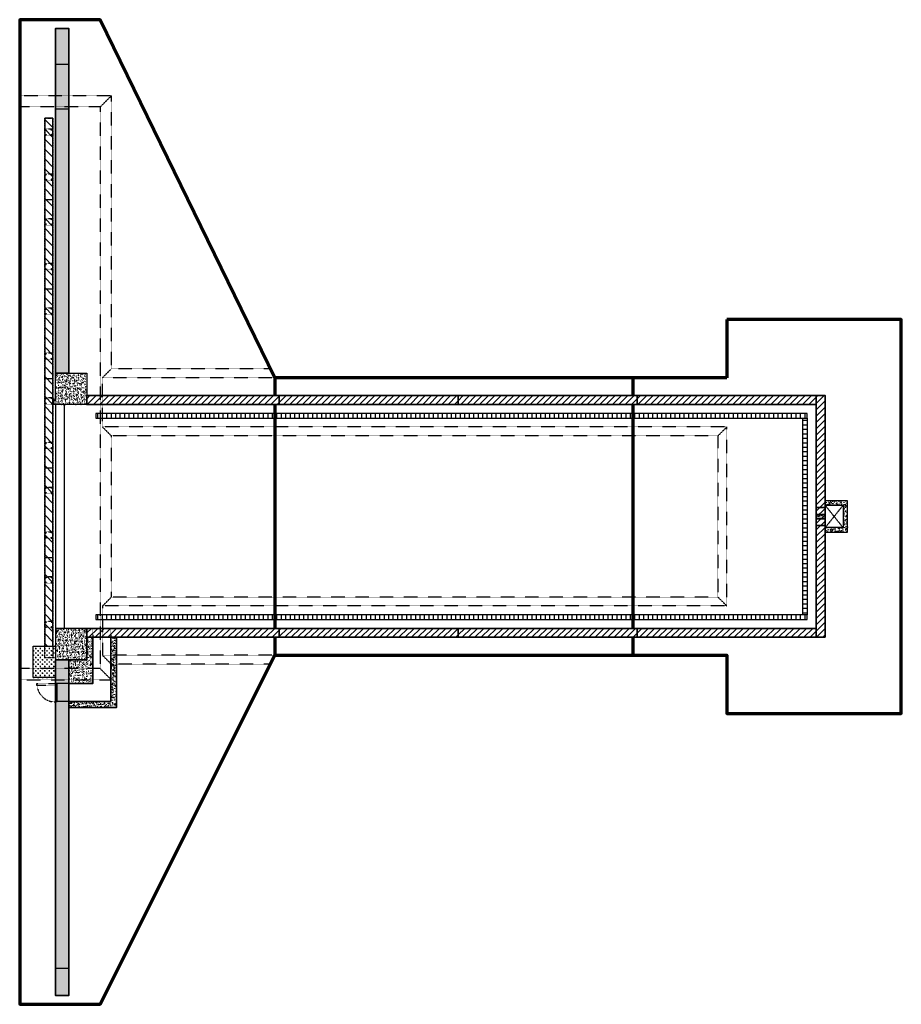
# Model space of a CAD drawing. Header units: inches. Extents: x 0 to 1182, y -654 to 666.
import ezdxf

# ---------------------------------------------------------------- set-up
doc = ezdxf.new("R2010")
doc.units = ezdxf.units.IN
doc.header["$MEASUREMENT"] = 0
doc.linetypes.add('HIDDEN', pattern=[0.375, 0.25, -0.125])
doc.linetypes.add('HIDDEN2', pattern=[0.1875, 0.125, -0.0625])
doc.layers.get('Defpoints').update_dxf_attribs({"color": 243})
for name, color, linetype in [('A-DOOR TRNCH', 4, 'Continuous'), ('M-DETL-HDLN', 1, 'HIDDEN2'), ('M-DETL-PATT', 1, 'Continuous'), ('M-DETL-VENT', 4, 'Continuous'), ('S-COLS-CONC', 13, 'Continuous'), ('S-COLS-CONC 2', 13, 'Continuous'), ('S-DETL-PATT', 8, 'Continuous'), ('S-FLOR-HDLN', 1, 'HIDDEN2')]:
    doc.layers.add(name, color=color, linetype=linetype)
doc.layers.add('M-SECT-PATT', color=9, linetype='Continuous', lineweight=18, true_color=0x808080)
doc.layers.add('S-DOOR-HTCH', color=9, linetype='Continuous', true_color=0x808080)
doc.layers.add('S-DOOR-OTLN', color=9, linetype='HIDDEN', true_color=0x808080)
for name, color, linetype, lineweight in [('S-FLOR-FTPT', 4, 'Continuous', 70), ('S-WALL-FULL-EXTR', 4, 'Continuous', 35), ('S-WALL-PATT', 8, 'Continuous', 18), ('S-WALL-PCST', 4, 'Continuous', 35)]:
    doc.layers.add(name, color=color, linetype=linetype, lineweight=lineweight)
pattern_1 = [(50, (90, -2388.7974), (7.172602, -0.627521), [0.75, -8.25]), (355, (90, -2388.7974), (-1.387513, 7.521921), [0.6, -6.6]), (100.45144, (90.598, -2388.85), (5.785088, 6.8944), [0.637402, -7.01142]), (46.1842, (90, -2386.797), (10.672413, -1.655193), [1.125, -12.375]), (96.63564, (90.889, -2386.935), (9.34662, 9.741186), [0.956103, -10.51714]), (351.18416, (90, -2386.797), (9.34662, 9.741186), [0.9, -9.9]), (21, (91, -2387.2974), (5.96907, -4.026189), [0.75, -8.25]), (326, (91, -2387.2974), (2.433153, 7.2515), [0.6, -6.6]), (71.45144, (91.4974, -2387.633), (8.402224, 3.225312), [0.637402, -7.01142]), (37.5, (90, -2388.7974), (0.1215986, 3.3289385), [0, -6.52, 0, -6.7, 0, -6.625]), (7.5, (90, -2388.7974), (2.6306954, 3.944117), [0, -3.82, 0, -6.37, 0, -2.525]), (327.5, (87.77, -2388.7974), (5.3382244, -0.2255487), [0, -2.5, 0, -7.8, 0, -10.35]), (317.5, (86.77, -2388.7974), (5.831862, 1.00105), [0, -3.25, 0, -5.18, 0, -7.35])]
pattern_2 = [(50, (538.065, 221.389), (7.172602, -0.62752), [0.75, -8.25]), (355, (538.065, 221.389), (-1.387513, 7.52192), [0.6, -6.6]), (100.45144, (538.663, 221.337), (5.78509, 6.8944), [0.6374, -7.01142]), (46.1842, (538.065, 223.389), (10.67241, -1.65519), [1.125, -12.375]), (96.6356, (538.954, 223.251), (9.34662, 9.74119), [0.9561, -10.51714]), (351.1842, (538.065, 223.389), (9.34662, 9.74119), [0.9, -9.9]), (21, (539.065, 222.889), (5.96907, -4.02619), [0.75, -8.25]), (326, (539.065, 222.889), (2.433153, 7.2515), [0.6, -6.6]), (71.45144, (539.5624, 222.5535), (8.402224, 3.22531), [0.6374, -7.01142]), (37.5, (538.065, 221.389), (0.1215986, 3.3289385), [0, -6.52, 0, -6.7, 0, -6.625]), (7.5, (538.065, 221.389), (2.630695, 3.944117), [0, -3.82, 0, -6.37, 0, -2.525]), (327.5, (535.835, 221.389), (5.3382244, -0.225549), [0, -2.5, 0, -7.8, 0, -10.35]), (317.5, (534.835, 221.389), (5.831862, 1.00105), [0, -3.25, 0, -5.18, 0, -7.35])]
pattern_3 = [(90, (-159.0774, -1343.1577), (-6, 4e-16), [])]
pattern_4 = [(50, (0, -18), (7.1726, -0.62752), [0.75, -8.25]), (355, (0, -18), (-1.38751, 7.52192), [0.6, -6.6]), (100.4514, (0.598, -18.052), (5.78509, 6.8944), [0.6374, -7.01142]), (46.1842, (0, -16), (10.6724, -1.6552), [1.125, -12.375]), (96.6356, (0.889, -16.138), (9.3466, 9.7412), [0.9561, -10.51714]), (351.184, (0, -16), (9.3466, 9.7412), [0.9, -9.9]), (21, (1, -16.5), (5.96907, -4.02619), [0.75, -8.25]), (326, (1, -16.5), (2.43315, 7.2515), [0.6, -6.6]), (71.4514, (1.4974, -16.8355), (8.40222, 3.22531), [0.6374, -7.01142]), (37.5, (0, -18), (0.121599, 3.328939), [0, -6.52, 0, -6.7, 0, -6.625]), (7.5, (0, -18), (2.630695, 3.944117), [0, -3.82, 0, -6.37, 0, -2.525]), (327.5, (-2.23, -18), (5.338224, -0.22555), [0, -2.5, 0, -7.8, 0, -10.35]), (317.5, (-3.23, -18), (5.83186, 1.00105), [0, -3.25, 0, -5.18, 0, -7.35])]

msp = doc.modelspace()

# ---------------------------------------------------------------- hatches: boundary and pattern name
at = {"layer": 'M-DETL-PATT', "lineweight": -3}
h = msp.add_hatch(dxfattribs=at)
h.set_pattern_fill('FP_1', color=256, angle=180, style=0, pattern_type=2)
h.set_pattern_definition([(315, (2930.59637, 369.64585), (0.176776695, 0.176776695), [])])
h.paths.add_polyline_path([(1067.9, 12.2), (1067.9, 12), (1074, 12), (1074.4, 12), (1080.1, 12), (1080.1, 12.2), (1072.9, 12.2)])
h = msp.add_hatch(dxfattribs=at)
h.set_pattern_fill('FP_1', color=256, angle=180, style=0, pattern_type=2)
h.set_pattern_definition([(315, (2930.59637, 360.39585), (0.176776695, 0.176776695), [])])
h.paths.add_polyline_path([(1067.9, 3), (1067.9, 2.7), (1074, 2.7), (1074.4, 2.7), (1080.1, 2.7), (1080.1, 3), (1072.9, 3)])
h = msp.add_hatch(dxfattribs=at)
h.set_pattern_fill('FP_1', color=256, angle=180, style=0, pattern_type=2)
h.set_pattern_definition([(315, (2930.59637, 354.64585), (0.176776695, 0.176776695), [])])
h.paths.add_polyline_path([(1067.9, -2.8), (1067.9, -3), (1074, -3), (1074.4, -3), (1080.1, -3), (1080.1, -2.8), (1072.9, -2.8)])
h = msp.add_hatch(dxfattribs=at)
h.set_pattern_fill('FP_1', color=256, angle=180, style=0, pattern_type=2)
h.set_pattern_definition([(315, (2930.59637, 345.39585), (0.176776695, 0.176776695), [])])
h.paths.add_polyline_path([(1067.9, -12), (1067.9, -12.2), (1074, -12.2), (1074.4, -12.2), (1080.1, -12.2), (1080.1, -12), (1072.9, -12)])
at = {"layer": 'M-SECT-PATT'}
h = msp.add_hatch(dxfattribs=at)
h.set_pattern_fill('AR-CONC', color=256)
h.set_pattern_definition([(50, (18, 0), (7.172602, -0.62752), [0.75, -8.25]), (355, (18, 0), (-1.387513, 7.52192), [0.6, -6.6]), (100.45144, (18.598, -0.052), (5.78509, 6.8944), [0.6374, -7.01142]), (46.1842, (18, 2), (10.67241, -1.65519), [1.125, -12.375]), (96.6356, (18.889, 1.862), (9.34662, 9.74119), [0.9561, -10.51714]), (351.1842, (18, 2), (9.34662, 9.74119), [0.9, -9.9]), (21, (19, 1.5), (5.96907, -4.02619), [0.75, -8.25]), (326, (19, 1.5), (2.433153, 7.2515), [0.6, -6.6]), (71.45144, (19.4974, 1.1645), (8.402224, 3.22531), [0.6374, -7.01142]), (37.5, (18, 0), (0.1215986, 3.3289385), [0, -6.52, 0, -6.7, 0, -6.625]), (7.5, (18, 0), (2.630695, 3.944117), [0, -3.82, 0, -6.37, 0, -2.525]), (327.5, (15.77, 0), (5.3382244, -0.225549), [0, -2.5, 0, -7.8, 0, -10.35]), (317.5, (14.77, 0), (5.831862, 1.00105), [0, -3.25, 0, -5.18, 0, -7.35])])
h.paths.add_polyline_path([(1080, 15), (1104, 15), (1104, -15), (1080, -15), (1080, -21), (1110, -21), (1110, 21), (1080, 21)])
h = msp.add_hatch(dxfattribs=at)
h.set_pattern_fill('AR-CONC', color=256)
h.set_pattern_definition([(50, (0, 0), (7.172602, -0.62752), [0.75, -8.25]), (355, (0, 0), (-1.387513, 7.52192), [0.6, -6.6]), (100.45144, (0.598, -0.052), (5.78509, 6.8944), [0.6374, -7.01142]), (46.1842, (0, 2), (10.67241, -1.65519), [1.125, -12.375]), (96.6356, (0.889, 1.862), (9.34662, 9.74119), [0.9561, -10.51714]), (351.1842, (0, 2), (9.34662, 9.74119), [0.9, -9.9]), (21, (1, 1.5), (5.96907, -4.02619), [0.75, -8.25]), (326, (1, 1.5), (2.433153, 7.2515), [0.6, -6.6]), (71.45144, (1.4974, 1.1645), (8.402224, 3.22531), [0.6374, -7.01142]), (37.5, (0, 0), (0.1215986, 3.3289385), [0, -6.52, 0, -6.7, 0, -6.625]), (7.5, (0, 0), (2.630695, 3.944117), [0, -3.82, 0, -6.37, 0, -2.525]), (327.5, (-2.23, 0), (5.3382244, -0.225549), [0, -2.5, 0, -7.8, 0, -10.35]), (317.5, (-3.23, 0), (5.831862, 1.00105), [0, -3.25, 0, -5.18, 0, -7.35])])
h.paths.add_polyline_path([(1068, 2.7), (1068, -2.8), (1080, -2.8), (1080, 2.7)])
at = {"layer": 'S-COLS-CONC'}
h = msp.add_hatch(dxfattribs=at)
h.set_pattern_fill('AR-CONC', color=8)
h.paths.add_polyline_path([(90, 150), (45, 150), (45, 156), (48, 156), (48, 192), (90, 192)])
h = msp.add_hatch(dxfattribs=at)
h.set_pattern_fill('AR-CONC', color=8)
h.set_pattern_definition(pattern_1)
h.paths.add_polyline_path([(48, -182.8, -0.414214), (48.4, -182.4), (48.5, -182.4), (48.5, -191.5), (48.8, -191.5, -0.414214), (49.1, -191.9), (49.1, -192), (90, -192), (90, -150), (48, -150)])
at = {"layer": 'S-COLS-CONC 2'}
h = msp.add_hatch(dxfattribs=at)
h.set_pattern_fill('CROSS', color=8, scale=12)
h.set_pattern_definition([(0, (0, -12), (3, 3), [1.5, -4.5]), (90, (0.75, -12.75), (-3, 3), [1.5, -4.5])])
h.paths.add_polyline_path([(48, -216), (18, -216), (18, -174), (48, -174)])
at = {"layer": 'S-DETL-PATT', "lineweight": -3}
h = msp.add_hatch(dxfattribs=at)
h.set_pattern_fill('FP_1', color=256, style=0, pattern_type=2)
h.set_pattern_definition(pattern_3)
h.paths.add_polyline_path([(102, 132), (1056, 132), (1056, 138), (102, 138)])
h = msp.add_hatch(dxfattribs=at)
h.set_pattern_fill('FP_1', color=256, style=0, pattern_type=2)
h.set_pattern_definition([(180, (2531.1577, -1065.0774), (-7e-16, -6), [])])
h.paths.add_polyline_path([(1056, -132), (1056, 132), (1050, 132), (1050, -132)])
h = msp.add_hatch(dxfattribs=at)
h.set_pattern_fill('FP_1', color=256, style=0, pattern_type=2)
h.set_pattern_definition(pattern_3)
h.paths.add_polyline_path([(102, -132), (1056, -132), (1056, -138), (102, -138)])
at = {"layer": 'S-DETL-PATT'}
h = msp.add_hatch(dxfattribs=at)
h.set_pattern_fill('AR-CONC', color=256)
h.set_pattern_definition(pattern_1)
h.paths.add_polyline_path([(48, -192), (90, -192), (90, -150), (48, -150)])
at = {"layer": 'S-DOOR-HTCH'}
h = msp.add_hatch(dxfattribs=at)
h.set_pattern_fill('ANSI31', color=256, scale=75, angle=-90)
h.set_pattern_definition([(315, (-759.706, 888.077), (6.629126, 6.629126), [])])
h.paths.add_polyline_path([(44.5, 534), (44.5, -174), (33.5, -174), (33.5, 534)])
at = {"layer": 'S-WALL-PATT'}
h = msp.add_hatch(dxfattribs=at)
h.set_pattern_fill('AR-CONC', color=256)
h.set_pattern_definition(pattern_2)
h.paths.add_polyline_path([(66, 546), (48, 546), (48, 192), (66, 192)])
h.paths.add_polyline_path([(66, 654), (48, 654), (48, 546), (66, 546)])
h = msp.add_hatch(dxfattribs=at)
h.set_pattern_fill('ANSI31', color=256, scale=48)
h.paths.add_polyline_path([(90, 162), (348, 162), (348, 150), (90, 150)])
h = msp.add_hatch(dxfattribs=at)
h.set_pattern_fill('ANSI31', color=256, scale=48)
h.paths.add_polyline_path([(348, 162), (588, 162), (588, 150), (348, 150)])
h = msp.add_hatch(dxfattribs=at)
h.set_pattern_fill('ANSI31', color=256, scale=48)
h.paths.add_polyline_path([(588, 162), (828, 162), (828, 150), (588, 150)])
h = msp.add_hatch(dxfattribs=at)
h.set_pattern_fill('ANSI31', color=256, scale=48)
h.paths.add_polyline_path([(828, 162), (1068, 162), (1068, 150), (828, 150)])
h = msp.add_hatch(dxfattribs=at)
h.set_pattern_fill('ANSI31', color=256, scale=48)
h.paths.add_polyline_path([(1068, 162), (1080, 162), (1080, -162), (1068, -162)])
h = msp.add_hatch(dxfattribs=at)
h.set_pattern_fill('ANSI31', color=256, scale=48)
h.paths.add_polyline_path([(90, -150), (348, -150), (348, -162), (90, -162)])
h = msp.add_hatch(dxfattribs=at)
h.set_pattern_fill('ANSI31', color=256, scale=48)
h.paths.add_polyline_path([(348, -150), (588, -150), (588, -162), (348, -162)])
h = msp.add_hatch(dxfattribs=at)
h.set_pattern_fill('ANSI31', color=256, scale=48)
h.paths.add_polyline_path([(588, -150), (828, -150), (828, -162), (588, -162)])
h = msp.add_hatch(dxfattribs=at)
h.set_pattern_fill('ANSI31', color=256, scale=48)
h.paths.add_polyline_path([(828, -150), (1068, -150), (1068, -162), (828, -162)])
h = msp.add_hatch(dxfattribs=at)
h.set_pattern_fill('AR-CONC', color=256)
h.set_pattern_definition(pattern_4)
h.paths.add_polyline_path([(122, -248), (66, -248), (66, -256), (130, -256), (130, -162), (122, -162)])
h = msp.add_hatch(dxfattribs=at)
h.set_pattern_fill('AR-CONC', color=256)
h.set_pattern_definition(pattern_4)
h.paths.add_polyline_path([(90, -192), (66, -192), (66, -224), (98, -224), (98, -162), (90, -162)])
h = msp.add_hatch(dxfattribs=at)
h.set_pattern_fill('AR-CONC', color=256)
h.set_pattern_definition(pattern_2)
h.paths.add_polyline_path([(66, -192), (48, -192), (48, -642), (66, -642)])

# ---------------------------------------------------------------- linework, layer by layer
at = {"layer": 'A-DOOR TRNCH'}
for p, q in [((33.5, 425), (44.5, 425)), ((33.5, 305), (44.5, 305)), ((33.5, 185), (44.5, 185)), ((33.5, 65), (44.5, 65)), ((33.5, -55), (44.5, -55))]:
    msp.add_line(p, q, dxfattribs=at)
msp.add_lwpolyline([(44.5, -174), (44.5, 534), (33.5, 534), (33.5, -174)], close=True, dxfattribs=at)
at = {"layer": 'Defpoints'}
for p, q in [((66, 606), (48, 606)), ((66, 546), (48, 546)), ((66, -606), (48, -606))]:
    msp.add_line(p, q, dxfattribs=at)
at = {"layer": 'Defpoints', "lineweight": -3}
msp.add_lwpolyline([(48, 150), (48, -150), (60, -150), (60, 150)], close=True, dxfattribs=at)
at = {"layer": 'M-DETL-HDLN'}
for p, q in [((1080, -15), (1104, 15)), ((1104, -15), (1080, 15))]:
    msp.add_line(p, q, dxfattribs=at)
at = {"layer": 'M-DETL-VENT', "lineweight": -3}
for p, q in [((1067.9, 12.2), (1067.9, 3)), ((1080.1, 12.2), (1080.1, 3)), ((1067.9, -12), (1067.9, -3)), ((1080.1, -12), (1080.1, -3))]:
    msp.add_line(p, q, dxfattribs=at)
at = {"layer": 'M-DETL-VENT'}
for p, q in [((1104, -3.1), (1104.1, -3.1)), ((1104.1, -3.1), (1104, -3.2))]:
    msp.add_line(p, q, dxfattribs=at)
for points in [[(1080, 15), (1104, 15), (1104, -15), (1080, -15), (1080, -21), (1110, -21), (1110, 21), (1080, 21)], [(1068, 2.7), (1068, -2.8), (1080, -2.8), (1080, 2.7)]]:
    msp.add_lwpolyline(points, close=True, dxfattribs=at)
at = {"layer": 'M-DETL-VENT', "lineweight": -3}
for points in [[(1067.9, 12.2), (1080.1, 12.2), (1080.1, 12), (1067.9, 12)], [(1067.9, 3), (1080.1, 3), (1080.1, 2.7), (1067.9, 2.7)], [(1067.9, -3), (1080.1, -3), (1080.1, -2.8), (1067.9, -2.8)], [(1067.9, -12.2), (1080.1, -12.2), (1080.1, -12), (1067.9, -12)]]:
    msp.add_lwpolyline(points, close=True, dxfattribs=at)
at = {"layer": 'M-DETL-VENT', "linetype": 'HIDDEN2'}
msp.add_lwpolyline([(1079.8, -12.4), (1080.3, -12.4), (1080.3, 12.5), (1079.9, 12.5)], dxfattribs=at)
at = {"layer": 'S-COLS-CONC'}
for points in [[(90, 150), (45, 150), (45, 156), (48, 156), (48, 192), (90, 192)], [(48, -192), (90, -192), (90, -150), (48, -150)]]:
    msp.add_lwpolyline(points, close=True, dxfattribs=at)
for points in [[(48.5, 155.5), (48.5, 159.5), (48.4, 159.5, 0.414214), (48, 159.1), (48, 156.5, -0.414214), (47.5, 156), (45.9, 156, 0.414214), (45.5, 155.6), (45.5, 155.5)], [(45, 150), (45, 158), (45.1, 158, -0.414214), (45.5, 157.6), (45.5, 151, 0.414214), (46, 150.5), (48.6, 150.5, -0.414214), (49, 150.1), (49, 150)]]:
    msp.add_lwpolyline(points, format="xyb", close=True, dxfattribs=at)
at = {"layer": 'S-COLS-CONC 2'}
msp.add_lwpolyline([(48, -216), (18, -216), (18, -174), (48, -174)], close=True, dxfattribs=at)
at = {"layer": 'S-DETL-PATT', "lineweight": -3}
for points in [[(102, 132), (1056, 132), (1056, 138), (102, 138)], [(1050, 132), (1056, 132), (1056, -132), (1050, -132)], [(1056, -132), (102, -132), (102, -138), (1056, -138)], [(47.6, -223.4), (47.6, -248.6), (48, -248.6), (48, -248), (50.2, -248), (50.2, -224), (48, -224), (48, -223.4)]]:
    msp.add_lwpolyline(points, close=True, dxfattribs=at)
at = {"layer": 'S-DOOR-OTLN', "lineweight": -3}
for p, q in [((33.5, 534), (44.5, 534)), ((33.5, -189), (33.5, 534)), ((44.5, 534), (44.5, -189)), ((33.5, -189), (44.5, -189))]:
    msp.add_line(p, q, dxfattribs=at)
at = {"layer": 'S-FLOR-FTPT'}
msp.add_line((948, 264), (948, 186), dxfattribs=at)
msp.add_lwpolyline([(948, 186), (342, 186), (108, 666), (0, 666), (0, -654), (108, -654), (342, -186), (948, -186), (948, -264), (1182, -264), (1182, 264), (948, 264)], dxfattribs=at)
at = {"layer": 'S-FLOR-FTPT', "color": 8}
for points in [[(342, 186), (342, 162)], [(822, 186), (822, 162)], [(342, 150), (342, -150)], [(822, 150), (822, -150)], [(342, -162), (342, -186)], [(822, -162), (822, -186)]]:
    msp.add_lwpolyline(points, dxfattribs=at)
at = {"layer": 'S-FLOR-HDLN'}
for p, q in [((123, 564), (0, 564)), ((108, 549), (123, 564)), ((123, 198), (123, 564)), ((108, 549), (0, 549)), ((108, 549), (108, -204)), ((35, 518.2), (35.2, 518.6)), ((35, 518.2), (35.2, 517.8)), ((35.2, 518.6), (35.7, 518.6)), ((35.2, 517.8), (35.7, 517.8)), ((35.9, 518.2), (35.7, 518.6)), ((35.9, 518.2), (35.7, 517.8)), ((42.1, 518.2), (42.3, 518.6)), ((42.1, 518.2), (42.3, 517.8)), ((42.8, 518.6), (42.3, 518.6)), ((42.8, 517.8), (42.3, 517.8)), ((43, 518.2), (42.8, 518.6)), ((43, 518.2), (42.8, 517.8)), ((35, 511.8), (35.2, 512.2)), ((35, 511.8), (35.2, 511.4)), ((35.2, 512.2), (35.7, 512.2)), ((35.2, 511.4), (35.7, 511.4)), ((35.9, 511.8), (35.7, 512.2)), ((35.9, 511.8), (35.7, 511.4)), ((42.1, 511.8), (42.3, 512.2)), ((42.1, 511.8), (42.3, 511.4)), ((42.8, 512.2), (42.3, 512.2)), ((42.8, 511.4), (42.3, 511.4)), ((43, 511.8), (42.8, 512.2)), ((43, 511.8), (42.8, 511.4)), ((35, 458.2), (35.2, 458.6)), ((35, 458.2), (35.2, 457.8)), ((35, 451.8), (35.2, 452.2)), ((35, 451.8), (35.2, 451.4)), ((35.2, 458.6), (35.7, 458.6)), ((35.2, 457.8), (35.7, 457.8)), ((35.2, 452.2), (35.7, 452.2)), ((35.2, 451.4), (35.7, 451.4)), ((35.9, 458.2), (35.7, 458.6)), ((35.9, 458.2), (35.7, 457.8)), ((35.9, 451.8), (35.7, 452.2)), ((35.9, 451.8), (35.7, 451.4)), ((42.1, 458.2), (42.3, 458.6)), ((42.1, 458.2), (42.3, 457.8)), ((42.1, 451.8), (42.3, 452.2)), ((42.1, 451.8), (42.3, 451.4)), ((42.8, 458.6), (42.3, 458.6)), ((42.8, 457.8), (42.3, 457.8)), ((42.8, 452.2), (42.3, 452.2)), ((42.8, 451.4), (42.3, 451.4)), ((43, 458.2), (42.8, 458.6)), ((43, 458.2), (42.8, 457.8)), ((43, 451.8), (42.8, 452.2)), ((43, 451.8), (42.8, 451.4)), ((35, 398.2), (35.2, 398.6)), ((35, 398.2), (35.2, 397.8)), ((35.2, 398.6), (35.7, 398.6)), ((35.2, 397.8), (35.7, 397.8)), ((35.9, 398.2), (35.7, 398.6)), ((35.9, 398.2), (35.7, 397.8)), ((42.1, 398.2), (42.3, 398.6)), ((42.1, 398.2), (42.3, 397.8)), ((42.8, 398.6), (42.3, 398.6)), ((42.8, 397.8), (42.3, 397.8)), ((43, 398.2), (42.8, 398.6)), ((43, 398.2), (42.8, 397.8)), ((35, 391.8), (35.2, 392.2)), ((35, 391.8), (35.2, 391.4)), ((35.2, 392.2), (35.7, 392.2)), ((35.2, 391.4), (35.7, 391.4)), ((35.9, 391.8), (35.7, 392.2)), ((35.9, 391.8), (35.7, 391.4)), ((42.1, 391.8), (42.3, 392.2)), ((42.1, 391.8), (42.3, 391.4)), ((42.8, 392.2), (42.3, 392.2)), ((42.8, 391.4), (42.3, 391.4)), ((43, 391.8), (42.8, 392.2)), ((43, 391.8), (42.8, 391.4)), ((35, 338.2), (35.2, 338.6)), ((35, 338.2), (35.2, 337.8)), ((35, 331.8), (35.2, 332.2)), ((35, 331.8), (35.2, 331.4)), ((35.2, 338.6), (35.7, 338.6)), ((35.2, 337.8), (35.7, 337.8)), ((35.2, 332.2), (35.7, 332.2)), ((35.2, 331.4), (35.7, 331.4)), ((35.9, 338.2), (35.7, 338.6)), ((35.9, 338.2), (35.7, 337.8)), ((35.9, 331.8), (35.7, 332.2)), ((35.9, 331.8), (35.7, 331.4)), ((42.1, 338.2), (42.3, 338.6)), ((42.1, 338.2), (42.3, 337.8)), ((42.1, 331.8), (42.3, 332.2)), ((42.1, 331.8), (42.3, 331.4)), ((42.8, 338.6), (42.3, 338.6)), ((42.8, 337.8), (42.3, 337.8)), ((42.8, 332.2), (42.3, 332.2)), ((42.8, 331.4), (42.3, 331.4)), ((43, 338.2), (42.8, 338.6)), ((43, 338.2), (42.8, 337.8)), ((43, 331.8), (42.8, 332.2)), ((43, 331.8), (42.8, 331.4)), ((35, 278.2), (35.2, 278.6)), ((35, 278.2), (35.2, 277.8)), ((35.2, 278.6), (35.7, 278.6)), ((35.2, 277.8), (35.7, 277.8)), ((35.9, 278.2), (35.7, 278.6)), ((35.9, 278.2), (35.7, 277.8)), ((42.1, 278.2), (42.3, 278.6)), ((42.1, 278.2), (42.3, 277.8)), ((42.8, 278.6), (42.3, 278.6)), ((42.8, 277.8), (42.3, 277.8)), ((43, 278.2), (42.8, 278.6)), ((43, 278.2), (42.8, 277.8)), ((35, 271.8), (35.2, 272.2)), ((35, 271.8), (35.2, 271.4)), ((35.2, 272.2), (35.7, 272.2)), ((35.2, 271.4), (35.7, 271.4)), ((35.9, 271.8), (35.7, 272.2)), ((35.9, 271.8), (35.7, 271.4)), ((42.1, 271.8), (42.3, 272.2)), ((42.1, 271.8), (42.3, 271.4)), ((42.8, 272.2), (42.3, 272.2)), ((42.8, 271.4), (42.3, 271.4)), ((43, 271.8), (42.8, 272.2)), ((43, 271.8), (42.8, 271.4)), ((35, 218.2), (35.2, 218.6)), ((35, 218.2), (35.2, 217.8)), ((35, 211.8), (35.2, 212.2)), ((35, 211.8), (35.2, 211.4)), ((35.2, 218.6), (35.7, 218.6)), ((35.2, 217.8), (35.7, 217.8)), ((35.2, 212.2), (35.7, 212.2)), ((35.2, 211.4), (35.7, 211.4)), ((35.9, 218.2), (35.7, 218.6)), ((35.9, 218.2), (35.7, 217.8)), ((35.9, 211.8), (35.7, 212.2)), ((35.9, 211.8), (35.7, 211.4)), ((42.1, 218.2), (42.3, 218.6)), ((42.1, 218.2), (42.3, 217.8)), ((42.1, 211.8), (42.3, 212.2)), ((42.1, 211.8), (42.3, 211.4)), ((42.8, 218.6), (42.3, 218.6)), ((42.8, 217.8), (42.3, 217.8)), ((42.8, 212.2), (42.3, 212.2)), ((42.8, 211.4), (42.3, 211.4)), ((43, 218.2), (42.8, 218.6)), ((43, 218.2), (42.8, 217.8)), ((43, 211.8), (42.8, 212.2)), ((43, 211.8), (42.8, 211.4)), ((111, 186), (123, 198)), ((342, 186), (111, 186)), ((111, 120), (111, 186)), ((336.1, 198), (123, 198)), ((35, 158.2), (35.2, 158.6)), ((35.2, 158.6), (35.7, 158.6)), ((35.9, 158.2), (35.7, 158.6)), ((42.1, 158.2), (42.3, 158.6)), ((42.8, 158.6), (42.3, 158.6)), ((43, 158.2), (42.8, 158.6)), ((35, 158.2), (35.2, 157.8)), ((35, 151.8), (35.2, 152.2)), ((35, 151.8), (35.2, 151.4)), ((35.2, 157.8), (35.7, 157.8)), ((35.2, 152.2), (35.7, 152.2)), ((35.2, 151.4), (35.7, 151.4)), ((35.9, 158.2), (35.7, 157.8)), ((35.9, 151.8), (35.7, 152.2)), ((35.9, 151.8), (35.7, 151.4)), ((42.1, 158.2), (42.3, 157.8)), ((42.1, 151.8), (42.3, 152.2)), ((42.1, 151.8), (42.3, 151.4)), ((42.8, 157.8), (42.3, 157.8)), ((42.8, 152.2), (42.3, 152.2)), ((42.8, 151.4), (42.3, 151.4)), ((43, 158.2), (42.8, 157.8)), ((43, 151.8), (42.8, 152.2)), ((43, 151.8), (42.8, 151.4)), ((948, 120), (111, 120)), ((111, 120), (123, 108)), ((936, 108), (948, 120)), ((948, -120), (948, 120)), ((936, 108), (123, 108)), ((123, -108), (123, 108)), ((936, 108), (936, -108)), ((35, 98.2), (35.2, 98.6)), ((35, 98.2), (35.2, 97.8)), ((35.2, 98.6), (35.7, 98.6)), ((35.2, 97.8), (35.7, 97.8)), ((35.9, 98.2), (35.7, 98.6)), ((35.9, 98.2), (35.7, 97.8)), ((42.1, 98.2), (42.3, 98.6)), ((42.1, 98.2), (42.3, 97.8)), ((42.8, 98.6), (42.3, 98.6)), ((42.8, 97.8), (42.3, 97.8)), ((43, 98.2), (42.8, 98.6)), ((43, 98.2), (42.8, 97.8)), ((35, 91.8), (35.2, 92.2)), ((35, 91.8), (35.2, 91.4)), ((35.2, 92.2), (35.7, 92.2)), ((35.2, 91.4), (35.7, 91.4)), ((35.9, 91.8), (35.7, 92.2)), ((35.9, 91.8), (35.7, 91.4)), ((42.1, 91.8), (42.3, 92.2)), ((42.1, 91.8), (42.3, 91.4)), ((42.8, 92.2), (42.3, 92.2)), ((42.8, 91.4), (42.3, 91.4)), ((43, 91.8), (42.8, 92.2)), ((43, 91.8), (42.8, 91.4)), ((35, 38.2), (35.2, 38.6)), ((35, 38.2), (35.2, 37.8)), ((35, 31.8), (35.2, 32.2)), ((35, 31.8), (35.2, 31.4)), ((35.2, 38.6), (35.7, 38.6)), ((35.2, 37.8), (35.7, 37.8)), ((35.2, 32.2), (35.7, 32.2)), ((35.2, 31.4), (35.7, 31.4)), ((35.9, 38.2), (35.7, 38.6)), ((35.9, 38.2), (35.7, 37.8)), ((35.9, 31.8), (35.7, 32.2)), ((35.9, 31.8), (35.7, 31.4)), ((42.1, 38.2), (42.3, 38.6)), ((42.1, 38.2), (42.3, 37.8)), ((42.1, 31.8), (42.3, 32.2)), ((42.1, 31.8), (42.3, 31.4)), ((42.8, 38.6), (42.3, 38.6)), ((42.8, 37.8), (42.3, 37.8)), ((42.8, 32.2), (42.3, 32.2)), ((42.8, 31.4), (42.3, 31.4)), ((43, 38.2), (42.8, 38.6)), ((43, 38.2), (42.8, 37.8)), ((43, 31.8), (42.8, 32.2)), ((43, 31.8), (42.8, 31.4)), ((35, -21.8), (35.2, -21.4)), ((35, -21.8), (35.2, -22.2)), ((35.2, -21.4), (35.7, -21.4)), ((35.2, -22.2), (35.7, -22.2)), ((35.9, -21.8), (35.7, -21.4)), ((35.9, -21.8), (35.7, -22.2)), ((42.1, -21.8), (42.3, -21.4)), ((42.1, -21.8), (42.3, -22.2)), ((42.8, -21.4), (42.3, -21.4)), ((42.8, -22.2), (42.3, -22.2)), ((43, -21.8), (42.8, -21.4)), ((43, -21.8), (42.8, -22.2)), ((35, -28.2), (35.2, -27.8)), ((35, -28.2), (35.2, -28.6)), ((35.2, -27.8), (35.7, -27.8)), ((35.2, -28.6), (35.7, -28.6)), ((35.9, -28.2), (35.7, -27.8)), ((35.9, -28.2), (35.7, -28.6)), ((42.1, -28.2), (42.3, -27.8)), ((42.1, -28.2), (42.3, -28.6)), ((42.8, -27.8), (42.3, -27.8)), ((42.8, -28.6), (42.3, -28.6)), ((43, -28.2), (42.8, -27.8)), ((43, -28.2), (42.8, -28.6)), ((35, -81.8), (35.2, -81.4)), ((35, -81.8), (35.2, -82.2)), ((35, -88.2), (35.2, -87.8)), ((35, -88.2), (35.2, -88.6)), ((35.2, -81.4), (35.7, -81.4)), ((35.2, -82.2), (35.7, -82.2)), ((35.2, -87.8), (35.7, -87.8)), ((35.2, -88.6), (35.7, -88.6)), ((35.9, -81.8), (35.7, -81.4)), ((35.9, -81.8), (35.7, -82.2)), ((35.9, -88.2), (35.7, -87.8)), ((35.9, -88.2), (35.7, -88.6)), ((42.1, -81.8), (42.3, -81.4)), ((42.1, -81.8), (42.3, -82.2)), ((42.1, -88.2), (42.3, -87.8)), ((42.1, -88.2), (42.3, -88.6)), ((42.8, -81.4), (42.3, -81.4)), ((42.8, -82.2), (42.3, -82.2)), ((42.8, -87.8), (42.3, -87.8)), ((42.8, -88.6), (42.3, -88.6)), ((43, -81.8), (42.8, -81.4)), ((43, -81.8), (42.8, -82.2)), ((43, -88.2), (42.8, -87.8)), ((43, -88.2), (42.8, -88.6)), ((111, -120), (123, -108)), ((936, -108), (123, -108)), ((936, -108), (948, -120)), ((948, -120), (111, -120)), ((111, -120), (111, -186)), ((35, -141.8), (35.2, -141.4)), ((35, -141.8), (35.2, -142.2)), ((35.2, -141.4), (35.7, -141.4)), ((35.2, -142.2), (35.7, -142.2)), ((35.9, -141.8), (35.7, -141.4)), ((35.9, -141.8), (35.7, -142.2)), ((42.1, -141.8), (42.3, -141.4)), ((42.1, -141.8), (42.3, -142.2)), ((42.8, -141.4), (42.3, -141.4)), ((42.8, -142.2), (42.3, -142.2)), ((43, -141.8), (42.8, -141.4)), ((43, -141.8), (42.8, -142.2)), ((35, -148.2), (35.2, -147.8)), ((35, -148.2), (35.2, -148.6)), ((35.2, -147.8), (35.7, -147.8)), ((35.2, -148.6), (35.7, -148.6)), ((35.9, -148.2), (35.7, -147.8)), ((35.9, -148.2), (35.7, -148.6)), ((42.1, -148.2), (42.3, -147.8)), ((42.1, -148.2), (42.3, -148.6)), ((42.8, -147.8), (42.3, -147.8)), ((42.8, -148.6), (42.3, -148.6)), ((43, -148.2), (42.8, -147.8)), ((43, -148.2), (42.8, -148.6)), ((98, -150), (98, -162)), ((122, -150), (122, -162)), ((111, -186), (123, -198)), ((342, -186), (111, -186)), ((123, -219), (123, -198)), ((336.1, -198), (123, -198)), ((108, -204), (0, -204)), ((108, -204), (123, -219)), ((0, -219), (123, -219)), ((66, -224), (48, -224)), ((66, -248), (48, -248))]:
    msp.add_line(p, q, dxfattribs=at)
for points in [[(34, 510.5), (34, 519.5), (44, 519.5), (44, 510.5)], [(34, 450.5), (34, 459.5), (44, 459.5), (44, 450.5)], [(34, 390.5), (34, 399.5), (44, 399.5), (44, 390.5)], [(34, 330.5), (34, 339.5), (44, 339.5), (44, 330.5)], [(34, 270.5), (34, 279.5), (44, 279.5), (44, 270.5)], [(34, 210.5), (34, 219.5), (44, 219.5), (44, 210.5)], [(34, 150.5), (34, 159.5), (44, 159.5), (44, 150.5)], [(34, 90.5), (34, 99.5), (44, 99.5), (44, 90.5)], [(34, 30.5), (34, 39.5), (44, 39.5), (44, 30.5)], [(34, -29.5), (34, -20.5), (44, -20.5), (44, -29.5)], [(34, -89.5), (34, -80.5), (44, -80.5), (44, -89.5)], [(34, -149.5), (34, -140.5), (44, -140.5), (44, -149.5)], [(48, -226.5), (23.2, -226.5), (23.2, -224), (48, -224)]]:
    msp.add_lwpolyline(points, close=True, dxfattribs=at)
for centre in [(35.4, 518.2), (42.6, 518.2), (35.4, 511.8), (42.6, 511.8), (35.4, 458.2), (35.4, 451.8), (42.6, 458.2), (42.6, 451.8), (35.4, 398.2), (42.6, 398.2), (35.4, 391.8), (42.6, 391.8), (35.4, 338.2), (35.4, 331.8), (42.6, 338.2), (42.6, 331.8), (35.4, 278.2), (42.6, 278.2), (35.4, 271.8), (42.6, 271.8), (35.4, 218.2), (35.4, 211.8), (42.6, 218.2), (42.6, 211.8), (35.4, 158.2), (42.6, 158.2), (35.4, 151.8), (42.6, 151.8), (35.4, 98.2), (42.6, 98.2), (35.4, 91.8), (42.6, 91.8), (35.4, 38.2), (35.4, 31.8), (42.6, 38.2), (42.6, 31.8), (35.4, -21.8), (42.6, -21.8), (35.4, -28.2), (42.6, -28.2), (35.4, -81.8), (35.4, -88.2), (42.6, -81.8), (42.6, -88.2), (35.4, -141.8), (42.6, -141.8), (35.4, -148.2), (42.6, -148.2)]:
    msp.add_circle(centre, 0.25, dxfattribs=at)
msp.add_arc((47.4, -224.4), 24.2, 179.0054, 270.3971, dxfattribs=at)
at = {"layer": 'S-WALL-FULL-EXTR'}
for points in [[(48, 192), (66, 192), (66, 654), (48, 654)], [(48, -192), (66, -192), (66, -642), (48, -642)]]:
    msp.add_lwpolyline(points, close=True, dxfattribs=at)
at = {"layer": 'S-WALL-PCST'}
for points in [[(90, 162), (348, 162), (348, 150), (90, 150)], [(348, 162), (588, 162), (588, 150), (348, 150)], [(588, 162), (828, 162), (828, 150), (588, 150)], [(828, 162), (1068, 162), (1068, 150), (828, 150)], [(1080, -162), (1080, 162), (1068, 162), (1068, -162)], [(90, -162), (348, -162), (348, -150), (90, -150)], [(348, -162), (588, -162), (588, -150), (348, -150)], [(588, -162), (828, -162), (828, -150), (588, -150)], [(828, -162), (1068, -162), (1068, -150), (828, -150)], [(122, -248), (66, -248), (66, -256), (130, -256), (130, -162), (122, -162)], [(90, -192), (66, -192), (66, -224), (98, -224), (98, -162), (90, -162)]]:
    msp.add_lwpolyline(points, close=True, dxfattribs=at)

doc.saveas('drawing.dxf')
